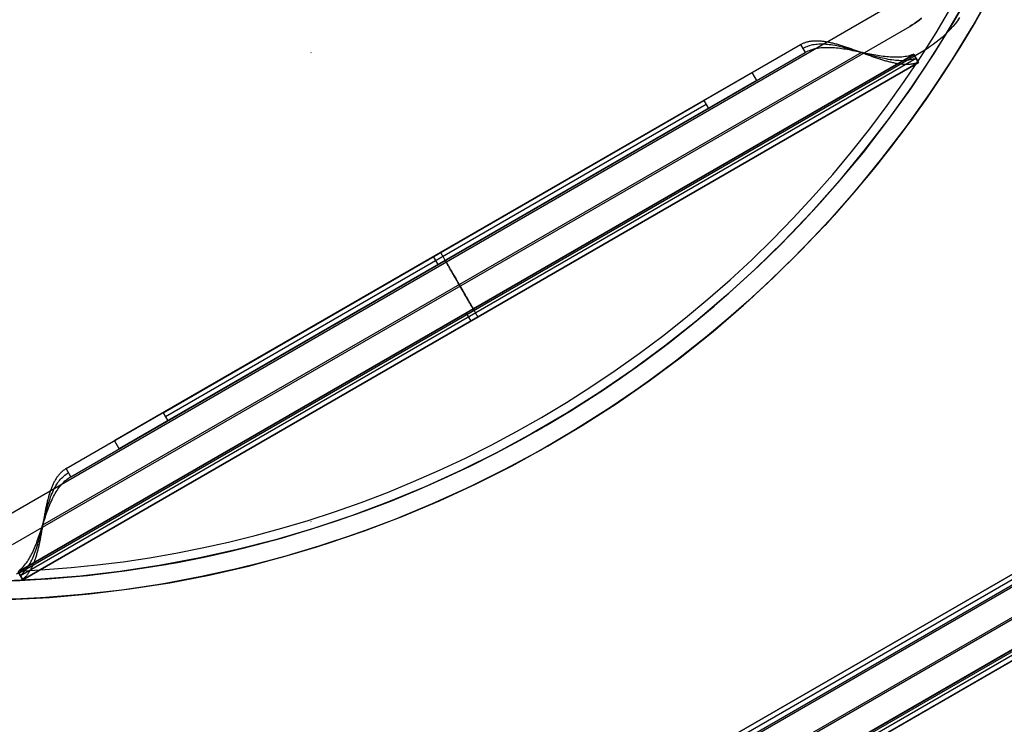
# Model space of a CAD drawing. Header units: millimetres. Extents: x -356 to 356, y -410 to 410.
# Tile 28 of 126: x 3 to 56, y -69 to -31. Entities that reach past the tile are written whole.
import ezdxf

# ---------------------------------------------------------------- set-up
doc = ezdxf.new("R2010")
doc.units = ezdxf.units.MM
doc.header["$MEASUREMENT"] = 0
doc.layers.add('1', color=7, linetype='Continuous')

msp = doc.modelspace()

# ---------------------------------------------------------------- linework, layer by layer
at = {"layer": '1', "color": 252, "extrusion": (0.117512, -0.066916, 0.990814)}
for points in [[(0.825, -455.332), (0.825, -73.757)], [(-0.175, -455.332), (-0.175, -73.757)], [(-0.175, -455.332), (-0.175, -73.757)], [(-1.175, -455.332), (-1.175, -73.757)]]:
    msp.add_lwpolyline(points, dxfattribs=at)
at = {"layer": '1', "color": 252, "extrusion": (0.313795, 0.91351, 0.258907)}
for points in [[(-59.01, -509.481), (-93.349, -483.598)], [(-58.408, -508.682), (-92.747, -482.799)], [(-59.612, -510.279), (-93.951, -484.397)], [(-59.01, -509.481), (-93.349, -483.598)]]:
    msp.add_lwpolyline(points, dxfattribs=at)
at = {"layer": '1', "color": 252}
for points in [[(2.123, -61.463), (4.243, -61.353), (6.358, -61.17), (8.466, -60.915), (10.563, -60.586), (12.648, -60.185), (14.718, -59.713), (16.77, -59.169), (18.803, -58.555), (20.812, -57.871), (22.797, -57.119), (24.755, -56.298), (26.684, -55.41), (28.58, -54.456), (30.443, -53.437), (32.269, -52.354), (34.057, -51.209), (35.804, -50.003), (37.509, -48.737), (39.169, -47.414), (40.782, -46.033), (42.347, -44.598), (43.861, -43.11), (45.323, -41.571), (46.73, -39.981), (48.083, -38.345), (49.377, -36.662), (50.614, -34.936), (51.789, -33.168), (52.903, -31.361), (53.954, -29.516)], [(54.773, -30.103), (53.99, -31.485), (53.17, -32.852), (52.312, -34.201), (51.418, -35.531), (50.488, -36.841), (49.522, -38.129), (48.522, -39.394), (47.488, -40.634), (46.422, -41.848), (45.323, -43.035), (44.194, -44.194), (43.035, -45.323), (41.848, -46.422), (40.634, -47.488), (39.394, -48.522), (38.129, -49.522), (36.841, -50.488), (35.531, -51.418), (34.201, -52.312), (32.852, -53.17), (31.485, -53.99), (30.103, -54.773), (28.706, -55.518), (27.296, -56.224), (25.875, -56.892), (24.445, -57.521), (23.006, -58.112), (21.56, -58.663), (20.109, -59.177), (18.655, -59.651), (17.197, -60.087), (15.739, -60.486), (14.282, -60.846), (12.826, -61.17), (11.373, -61.457), (9.924, -61.707), (8.481, -61.922), (7.045, -62.102), (5.616, -62.247), (4.196, -62.359), (2.786, -62.438), (1.387, -62.485)], [(53.893, -29.627), (52.834, -31.477), (51.712, -33.289), (50.527, -35.061), (49.281, -36.791), (47.977, -38.477), (46.614, -40.117), (45.196, -41.708), (43.723, -43.249), (42.198, -44.739), (40.622, -46.174), (38.998, -47.555), (37.326, -48.878), (35.61, -50.142), (33.851, -51.346), (32.051, -52.488), (30.212, -53.567), (28.338, -54.582), (26.429, -55.532), (24.488, -56.414), (22.519, -57.229), (20.522, -57.975), (18.5, -58.651), (16.456, -59.257), (14.393, -59.792), (12.312, -60.255), (10.216, -60.646), (8.108, -60.963), (5.99, -61.208), (3.866, -61.378), (1.736, -61.475)], [(2.165, -62.462), (4.328, -62.35), (6.485, -62.163), (8.635, -61.901), (10.774, -61.564), (12.9, -61.154), (15.011, -60.671), (17.104, -60.114), (19.176, -59.485), (21.225, -58.785), (23.249, -58.015), (25.245, -57.175), (27.211, -56.266), (29.143, -55.289), (31.041, -54.246), (32.902, -53.139), (34.723, -51.967), (36.503, -50.733), (38.238, -49.438), (39.928, -48.083), (41.57, -46.671), (43.162, -45.203), (44.702, -43.681), (46.188, -42.106), (47.619, -40.481), (48.993, -38.807), (50.308, -37.086), (51.562, -35.321), (52.755, -33.514), (53.884, -31.666), (54.949, -29.78)], [(1.588, -58.22), (49.738, -30.421)], [(54.765, -30.116), (53.688, -31.997), (52.547, -33.839), (51.342, -35.64), (50.076, -37.399), (48.749, -39.112), (47.364, -40.779), (45.922, -42.396), (44.424, -43.963), (42.874, -45.476), (41.271, -46.935), (39.619, -48.338), (37.92, -49.682), (36.174, -50.967), (34.386, -52.191), (32.556, -53.351), (30.687, -54.448), (28.781, -55.479), (26.84, -56.443), (24.867, -57.34), (22.864, -58.168), (20.834, -58.925), (18.779, -59.612), (16.701, -60.227), (14.603, -60.77), (12.487, -61.24), (10.357, -61.636), (8.214, -61.958), (6.061, -62.205), (3.901, -62.378), (1.736, -62.476)], [(1.365, -61.485), (2.742, -61.439), (4.129, -61.361), (5.526, -61.251), (6.932, -61.108), (8.345, -60.931), (9.765, -60.72), (11.191, -60.473), (12.62, -60.191), (14.053, -59.873), (15.487, -59.518), (16.922, -59.126), (18.356, -58.697), (19.788, -58.23), (21.215, -57.725), (22.638, -57.182), (24.054, -56.601), (25.461, -55.982), (26.86, -55.325), (28.247, -54.629), (29.621, -53.897), (30.981, -53.126), (32.326, -52.319), (33.653, -51.475), (34.962, -50.595), (36.251, -49.68), (37.519, -48.73), (38.763, -47.746), (39.984, -46.728), (41.179, -45.679), (42.347, -44.598), (43.487, -43.487), (44.598, -42.347), (45.679, -41.179), (46.728, -39.984), (47.746, -38.763), (48.73, -37.519), (49.68, -36.251), (50.595, -34.962), (51.475, -33.653), (52.319, -32.326), (53.126, -30.981)], [(2.719, -60.939), (4.095, -60.862), (5.481, -60.753), (6.875, -60.611), (8.277, -60.436), (9.686, -60.226), (11.1, -59.982), (12.518, -59.702), (13.939, -59.386), (15.362, -59.034), (16.785, -58.645), (18.207, -58.22), (19.627, -57.756), (21.043, -57.256), (22.454, -56.717), (23.858, -56.141), (25.254, -55.527), (26.641, -54.875), (28.017, -54.185), (29.38, -53.458), (30.729, -52.694), (32.063, -51.894), (33.38, -51.057), (34.678, -50.184), (35.957, -49.276), (37.214, -48.334), (38.448, -47.358), (39.659, -46.349), (40.844, -45.308), (42.003, -44.236), (43.134, -43.134), (44.236, -42.003), (45.308, -40.844), (46.349, -39.659), (47.358, -38.448), (48.334, -37.214), (49.276, -35.957), (50.184, -34.678), (51.057, -33.38), (51.894, -32.063), (52.694, -30.729)], [(2.719, -60.939), (4.095, -60.862), (5.481, -60.753), (6.875, -60.611), (8.277, -60.436), (9.686, -60.226), (11.1, -59.982), (12.518, -59.702), (13.939, -59.386), (15.362, -59.034), (16.785, -58.645), (18.207, -58.22), (19.627, -57.756), (21.043, -57.256), (22.454, -56.717), (23.858, -56.141), (25.254, -55.527), (26.641, -54.875), (28.017, -54.185), (29.38, -53.458), (30.729, -52.694), (32.063, -51.894), (33.38, -51.057), (34.678, -50.184), (35.957, -49.276), (37.214, -48.334), (38.448, -47.358), (39.659, -46.349), (40.844, -45.308), (42.003, -44.236), (43.134, -43.134), (44.236, -42.003), (45.308, -40.844), (46.349, -39.659), (47.358, -38.448), (48.334, -37.214), (49.276, -35.957), (50.184, -34.678), (51.057, -33.38), (51.894, -32.063), (52.694, -30.729)], [(51.111, -31.286), (50.992, -31.381), (50.87, -31.472), (50.746, -31.559), (50.618, -31.642), (50.488, -31.72)], [(51.111, -31.286), (50.992, -31.381), (50.87, -31.472), (50.746, -31.559), (50.618, -31.642), (50.488, -31.72)], [(53.162, -31.251), (53.044, -31.415), (52.92, -31.575), (52.79, -31.731), (52.656, -31.883), (52.516, -32.03), (52.371, -32.172), (52.222, -32.309), (52.068, -32.441), (51.91, -32.568), (51.748, -32.689), (51.582, -32.805), (51.411, -32.915), (51.238, -33.019)], [(2.338, -59.519), (50.488, -31.72)], [(2.338, -59.519), (50.488, -31.72)], [(5.223, -55.443), (44.627, -32.693)], [(44.627, -32.693), (44.877, -33.126)], [(50.707, -33.224), (2.643, -60.974)], [(50.707, -33.224), (2.643, -60.974)], [(2.643, -60.974), (50.707, -33.224)], [(3.088, -60.818), (51.238, -33.019)], [(47.892, -33.117), (3.958, -58.483)], [(47.892, -33.117), (3.958, -58.483)], [(5.473, -55.876), (44.877, -33.126)], [(50.957, -33.657), (50.707, -33.224)], [(50.707, -33.224), (50.957, -33.657)], [(50.832, -33.441), (2.768, -61.191)], [(2.893, -61.407), (50.957, -33.657)], [(50.957, -33.657), (2.893, -61.407)], [(2.893, -61.407), (50.957, -33.657)], [(42.029, -34.193), (7.821, -53.943)], [(42.279, -34.626), (42.029, -34.193)], [(42.279, -34.626), (8.071, -54.376)], [(10.419, -52.443), (39.431, -35.693)], [(39.556, -35.909), (10.544, -52.659)], [(39.431, -35.693), (39.681, -36.126)], [(39.681, -36.126), (10.669, -52.876)], [(25.175, -44.501), (24.925, -44.068)], [(26.675, -47.099), (26.925, -47.532)], [(80.038, -47.915), (1.588, -93.208)], [(1.92, -92.337), (78.13, -48.337)], [(78.13, -48.337), (1.92, -92.337)], [(78.13, -48.337), (1.92, -92.337)], [(78.13, -48.337), (1.92, -92.337)], [(78.255, -48.554), (2.045, -92.554)], [(78.38, -48.77), (2.17, -92.77)], [(78.38, -48.77), (2.17, -92.77)], [(78.38, -48.77), (2.17, -92.77)], [(78.38, -48.77), (2.17, -92.77)], [(80.788, -49.214), (2.338, -94.507)], [(80.788, -49.214), (2.338, -94.507)], [(79.13, -50.069), (2.92, -94.069)], [(79.13, -50.069), (2.92, -94.069)], [(81.179, -50.618), (2.371, -96.118)], [(2.371, -96.118), (81.179, -50.618)], [(81.538, -50.513), (3.088, -95.806)], [(81.304, -50.835), (2.496, -96.335)], [(2.621, -96.551), (81.429, -51.051)], [(2.621, -96.551), (81.429, -51.051)], [(79.88, -51.368), (3.67, -95.368)], [(80.13, -51.801), (3.92, -95.801)], [(10.419, -52.443), (10.669, -52.876)], [(8.071, -54.376), (7.821, -53.943)], [(5.473, -55.876), (5.223, -55.443)], [(2.547, -61.095), (2.73, -61.009), (2.91, -60.917), (3.088, -60.818)], [(2.893, -61.407), (2.643, -60.974)], [(2.643, -60.974), (2.893, -61.407)]]:
    msp.add_lwpolyline(points, dxfattribs=at)
at = {"layer": '1', "color": 252, "extrusion": (0.866025, 0.5, 0)}
for points in [[(-54.214, -530), (-54.213, -530.052), (-54.211, -530.103), (-54.206, -530.155), (-54.2, -530.206), (-54.192, -530.258), (-54.182, -530.308), (-54.171, -530.359), (-54.157, -530.409), (-54.142, -530.459), (-54.126, -530.508), (-54.107, -530.556), (-54.087, -530.604), (-54.066, -530.651), (-54.042, -530.697), (-54.017, -530.743), (-53.991, -530.787), (-53.963, -530.831), (-53.934, -530.873), (-53.903, -530.915), (-53.871, -530.955), (-53.837, -530.995), (-53.802, -531.033), (-53.766, -531.07), (-53.728, -531.105), (-53.689, -531.14), (-53.649, -531.173), (-53.608, -531.204), (-53.566, -531.234), (-53.523, -531.263), (-53.479, -531.29), (-53.434, -531.316), (-53.388, -531.34), (-53.342, -531.362), (-53.294, -531.383), (-53.246, -531.403), (-53.197, -531.42), (-53.148, -531.436), (-53.098, -531.45), (-53.048, -531.462), (-52.997, -531.473), (-52.946, -531.482), (-52.895, -531.489), (-52.843, -531.494), (-52.792, -531.498), (-52.74, -531.5), (-52.688, -531.5), (-52.637, -531.498), (-52.585, -531.494), (-52.533, -531.489), (-52.482, -531.482), (-52.431, -531.473), (-52.38, -531.462), (-52.33, -531.45), (-52.28, -531.436), (-52.231, -531.42), (-52.182, -531.403), (-52.134, -531.383), (-52.087, -531.362), (-52.04, -531.34), (-51.994, -531.316), (-51.949, -531.29), (-51.905, -531.263), (-51.862, -531.234), (-51.82, -531.204), (-51.779, -531.173), (-51.739, -531.14), (-51.7, -531.105), (-51.663, -531.07), (-51.626, -531.033), (-51.591, -530.995), (-51.558, -530.955), (-51.525, -530.915), (-51.495, -530.873), (-51.465, -530.831), (-51.437, -530.787), (-51.411, -530.743), (-51.386, -530.697), (-51.363, -530.651), (-51.341, -530.604), (-51.321, -530.556), (-51.303, -530.508), (-51.286, -530.459), (-51.271, -530.409), (-51.258, -530.359), (-51.246, -530.308), (-51.236, -530.258), (-51.228, -530.206), (-51.222, -530.155), (-51.218, -530.103), (-51.215, -530.052), (-51.214, -530)], [(-51.214, -530), (-51.215, -529.948), (-51.218, -529.897), (-51.222, -529.845), (-51.228, -529.794), (-51.236, -529.742), (-51.246, -529.692), (-51.258, -529.641), (-51.271, -529.591), (-51.286, -529.541), (-51.303, -529.492), (-51.321, -529.444), (-51.341, -529.396), (-51.363, -529.349), (-51.386, -529.303), (-51.411, -529.257), (-51.437, -529.213), (-51.465, -529.169), (-51.495, -529.127), (-51.525, -529.085), (-51.558, -529.045), (-51.591, -529.005), (-51.626, -528.967), (-51.663, -528.93), (-51.7, -528.895), (-51.739, -528.86), (-51.779, -528.827), (-51.82, -528.796), (-51.862, -528.766), (-51.905, -528.737), (-51.949, -528.71), (-51.994, -528.684), (-52.04, -528.66), (-52.087, -528.638), (-52.134, -528.617), (-52.182, -528.597), (-52.231, -528.58), (-52.28, -528.564), (-52.33, -528.55), (-52.38, -528.538), (-52.431, -528.527), (-52.482, -528.518), (-52.533, -528.511), (-52.585, -528.506), (-52.637, -528.502), (-52.688, -528.5), (-52.74, -528.5), (-52.792, -528.502), (-52.843, -528.506), (-52.895, -528.511), (-52.946, -528.518), (-52.997, -528.527), (-53.048, -528.538), (-53.098, -528.55), (-53.148, -528.564), (-53.197, -528.58), (-53.246, -528.597), (-53.294, -528.617), (-53.342, -528.638), (-53.388, -528.66), (-53.434, -528.684), (-53.479, -528.71), (-53.523, -528.737), (-53.566, -528.766), (-53.608, -528.796), (-53.649, -528.827), (-53.689, -528.86), (-53.728, -528.895), (-53.766, -528.93), (-53.802, -528.967), (-53.837, -529.005), (-53.871, -529.045), (-53.903, -529.085), (-53.934, -529.127), (-53.963, -529.169), (-53.991, -529.213), (-54.017, -529.257), (-54.042, -529.303), (-54.066, -529.349), (-54.087, -529.396), (-54.107, -529.444), (-54.126, -529.492), (-54.142, -529.541), (-54.157, -529.591), (-54.171, -529.641), (-54.182, -529.692), (-54.192, -529.742), (-54.2, -529.794), (-54.206, -529.845), (-54.211, -529.897), (-54.213, -529.948), (-54.214, -530)], [(-54.127, -529.777), (-54.126, -529.725), (-54.123, -529.673), (-54.118, -529.621), (-54.112, -529.569)], [(-54.607, -529.5), (-54.616, -529.569), (-54.622, -529.638), (-54.625, -529.707), (-54.627, -529.777)], [(-54.627, -529.777), (-54.625, -529.708), (-54.622, -529.639), (-54.616, -529.57), (-54.607, -529.501), (-54.597, -529.433), (-54.584, -529.365), (-54.568, -529.298), (-54.551, -529.231), (-54.531, -529.165), (-54.509, -529.1), (-54.484, -529.035), (-54.457, -528.972), (-54.428, -528.909), (-54.397, -528.847), (-54.364, -528.787), (-54.329, -528.727), (-54.292, -528.669), (-54.253, -528.612), (-54.211, -528.557), (-54.168, -528.503), (-54.124, -528.45), (-54.077, -528.4), (-54.028, -528.35), (-53.978, -528.303), (-53.927, -528.257), (-53.874, -528.213), (-53.819, -528.171), (-53.763, -528.131), (-53.705, -528.092), (-53.646, -528.056), (-53.586, -528.022), (-53.525, -527.99), (-53.463, -527.96), (-53.4, -527.932), (-53.336, -527.907), (-53.271, -527.883), (-53.205, -527.862), (-53.139, -527.843), (-53.072, -527.827), (-53.004, -527.813), (-52.936, -527.801), (-52.868, -527.791), (-52.799, -527.784), (-52.73, -527.779), (-52.661, -527.777), (-52.592, -527.777), (-52.523, -527.779), (-52.454, -527.784), (-52.385, -527.791), (-52.317, -527.801), (-52.249, -527.813), (-52.181, -527.827), (-52.114, -527.843), (-52.048, -527.862), (-51.982, -527.883), (-51.917, -527.907), (-51.853, -527.932), (-51.79, -527.96), (-51.728, -527.99), (-51.667, -528.022), (-51.607, -528.056), (-51.548, -528.092), (-51.49, -528.131), (-51.434, -528.171), (-51.38, -528.213), (-51.326, -528.257), (-51.275, -528.303), (-51.225, -528.35), (-51.176, -528.4), (-51.129, -528.45), (-51.085, -528.503), (-51.042, -528.557), (-51, -528.612), (-50.961, -528.669), (-50.924, -528.727), (-50.889, -528.787), (-50.856, -528.847), (-50.825, -528.909), (-50.796, -528.972), (-50.769, -529.035), (-50.745, -529.1), (-50.722, -529.165), (-50.702, -529.231), (-50.685, -529.298), (-50.669, -529.365), (-50.656, -529.433), (-50.646, -529.501), (-50.637, -529.57), (-50.631, -529.639), (-50.628, -529.708), (-50.627, -529.777)], [(-51.214, -530), (-51.215, -529.948), (-51.218, -529.896), (-51.222, -529.844), (-51.229, -529.792), (-51.237, -529.741), (-51.247, -529.69), (-51.258, -529.639), (-51.272, -529.589), (-51.287, -529.539), (-51.304, -529.49), (-51.322, -529.441), (-51.342, -529.393), (-51.364, -529.346), (-51.388, -529.299), (-51.413, -529.254), (-51.44, -529.209), (-51.468, -529.165), (-51.498, -529.123), (-51.529, -529.081), (-51.561, -529.04), (-51.595, -529.001), (-51.631, -528.963), (-51.667, -528.926), (-51.705, -528.89), (-51.744, -528.856), (-51.785, -528.823), (-51.826, -528.791), (-51.869, -528.761), (-51.912, -528.732), (-51.957, -528.705), (-52.002, -528.68), (-52.048, -528.656), (-52.095, -528.634), (-52.143, -528.613), (-52.192, -528.594), (-52.241, -528.577), (-52.29, -528.561), (-52.341, -528.547), (-52.391, -528.535), (-52.442, -528.525), (-52.494, -528.516), (-52.545, -528.51), (-52.597, -528.505), (-52.649, -528.501), (-52.701, -528.5), (-52.753, -528.501), (-52.805, -528.503), (-52.857, -528.507), (-52.909, -528.513), (-52.96, -528.52), (-53.012, -528.53), (-53.062, -528.541), (-53.113, -528.554), (-53.163, -528.569), (-53.212, -528.585), (-53.261, -528.603), (-53.309, -528.623), (-53.357, -528.645), (-53.403, -528.668), (-53.449, -528.692), (-53.494, -528.719), (-53.538, -528.747), (-53.581, -528.776), (-53.623, -528.807), (-53.664, -528.839), (-53.704, -528.873), (-53.742, -528.908), (-53.779, -528.944), (-53.815, -528.982), (-53.85, -529.02), (-53.883, -529.06), (-53.915, -529.102), (-53.946, -529.144), (-53.975, -529.187), (-54.002, -529.231), (-54.028, -529.276), (-54.052, -529.322), (-54.075, -529.369), (-54.096, -529.417), (-54.116, -529.465), (-54.133, -529.514), (-54.149, -529.564), (-54.164, -529.614), (-54.176, -529.664), (-54.187, -529.715), (-54.196, -529.767), (-54.203, -529.818), (-54.209, -529.87), (-54.212, -529.922), (-54.214, -529.974), (-54.214, -530.026), (-54.212, -530.078), (-54.209, -530.13), (-54.203, -530.182), (-54.196, -530.233), (-54.187, -530.285), (-54.176, -530.336), (-54.164, -530.386), (-54.149, -530.436), (-54.133, -530.486), (-54.116, -530.535), (-54.096, -530.583), (-54.075, -530.631), (-54.052, -530.678), (-54.028, -530.724), (-54.002, -530.769), (-53.975, -530.813), (-53.946, -530.856), (-53.915, -530.898), (-53.883, -530.94), (-53.85, -530.98), (-53.815, -531.018), (-53.779, -531.056), (-53.742, -531.092), (-53.704, -531.127), (-53.664, -531.161), (-53.623, -531.193), (-53.581, -531.224), (-53.538, -531.253), (-53.494, -531.281), (-53.449, -531.308), (-53.403, -531.332), (-53.357, -531.355), (-53.309, -531.377), (-53.261, -531.397), (-53.212, -531.415), (-53.163, -531.431), (-53.113, -531.446), (-53.062, -531.459), (-53.012, -531.47), (-52.96, -531.48), (-52.909, -531.487), (-52.857, -531.493), (-52.805, -531.497), (-52.753, -531.499), (-52.701, -531.5), (-52.649, -531.499), (-52.597, -531.495), (-52.545, -531.49), (-52.494, -531.484), (-52.442, -531.475), (-52.391, -531.465), (-52.341, -531.453), (-52.29, -531.439), (-52.241, -531.423), (-52.192, -531.406), (-52.143, -531.387), (-52.095, -531.366), (-52.048, -531.344), (-52.002, -531.32), (-51.957, -531.295), (-51.912, -531.268), (-51.869, -531.239), (-51.826, -531.209), (-51.785, -531.177), (-51.744, -531.144), (-51.705, -531.11), (-51.667, -531.074), (-51.631, -531.037), (-51.595, -530.999), (-51.561, -530.96), (-51.529, -530.919), (-51.498, -530.877), (-51.468, -530.835), (-51.44, -530.791), (-51.413, -530.746), (-51.388, -530.701), (-51.364, -530.654), (-51.342, -530.607), (-51.322, -530.559), (-51.304, -530.51), (-51.287, -530.461), (-51.272, -530.411), (-51.258, -530.361), (-51.247, -530.31), (-51.237, -530.259), (-51.229, -530.208), (-51.222, -530.156), (-51.218, -530.104), (-51.215, -530.052), (-51.214, -530)], [(-54.127, -529.777), (-54.126, -529.725), (-54.123, -529.673), (-54.118, -529.622), (-54.112, -529.57), (-54.104, -529.519), (-54.094, -529.468), (-54.083, -529.418), (-54.07, -529.368), (-54.055, -529.318), (-54.038, -529.269), (-54.02, -529.221), (-54, -529.173), (-53.978, -529.126), (-53.955, -529.08), (-53.93, -529.034), (-53.903, -528.99), (-53.876, -528.946), (-53.846, -528.903), (-53.815, -528.862), (-53.783, -528.821), (-53.749, -528.782), (-53.714, -528.744), (-53.678, -528.707), (-53.64, -528.671), (-53.602, -528.637), (-53.562, -528.604), (-53.521, -528.572), (-53.479, -528.542), (-53.436, -528.513), (-53.391, -528.486), (-53.346, -528.461), (-53.301, -528.437), (-53.254, -528.414), (-53.207, -528.393), (-53.158, -528.374), (-53.11, -528.357), (-53.06, -528.341), (-53.011, -528.327), (-52.96, -528.314), (-52.91, -528.304), (-52.859, -528.295), (-52.807, -528.288), (-52.756, -528.282), (-52.704, -528.279), (-52.652, -528.277), (-52.601, -528.277), (-52.549, -528.279), (-52.497, -528.282), (-52.446, -528.288), (-52.394, -528.295), (-52.343, -528.304), (-52.293, -528.314), (-52.242, -528.327), (-52.193, -528.341), (-52.143, -528.357), (-52.095, -528.374), (-52.047, -528.393), (-51.999, -528.414), (-51.952, -528.437), (-51.907, -528.461), (-51.862, -528.486), (-51.818, -528.513), (-51.774, -528.542), (-51.732, -528.572), (-51.691, -528.604), (-51.651, -528.637), (-51.613, -528.671), (-51.575, -528.707), (-51.539, -528.744), (-51.504, -528.782), (-51.47, -528.821), (-51.438, -528.862), (-51.407, -528.903), (-51.378, -528.946), (-51.35, -528.99), (-51.323, -529.034), (-51.298, -529.08), (-51.275, -529.126), (-51.253, -529.173), (-51.233, -529.221), (-51.215, -529.269), (-51.198, -529.318), (-51.183, -529.368), (-51.17, -529.418), (-51.159, -529.468), (-51.149, -529.519), (-51.141, -529.57), (-51.135, -529.622), (-51.13, -529.673), (-51.127, -529.725), (-51.127, -529.777)], [(-54.214, -530), (-54.213, -529.948), (-54.211, -529.897), (-54.206, -529.845), (-54.2, -529.794), (-54.192, -529.742), (-54.182, -529.692), (-54.171, -529.641), (-54.157, -529.591), (-54.142, -529.541), (-54.126, -529.492), (-54.107, -529.444), (-54.087, -529.396), (-54.066, -529.349), (-54.042, -529.303), (-54.017, -529.257), (-53.991, -529.213), (-53.963, -529.169), (-53.934, -529.127), (-53.903, -529.085), (-53.871, -529.045), (-53.837, -529.005), (-53.802, -528.967), (-53.766, -528.93), (-53.728, -528.895), (-53.689, -528.86), (-53.649, -528.827), (-53.608, -528.796), (-53.566, -528.766), (-53.523, -528.737), (-53.479, -528.71), (-53.434, -528.684), (-53.388, -528.66), (-53.342, -528.638), (-53.294, -528.617), (-53.246, -528.597), (-53.197, -528.58), (-53.148, -528.564), (-53.098, -528.55), (-53.048, -528.538), (-52.997, -528.527), (-52.946, -528.518), (-52.895, -528.511), (-52.843, -528.506), (-52.792, -528.502), (-52.74, -528.5), (-52.688, -528.5), (-52.637, -528.502), (-52.585, -528.506), (-52.533, -528.511), (-52.482, -528.518), (-52.431, -528.527), (-52.38, -528.538), (-52.33, -528.55), (-52.28, -528.564), (-52.231, -528.58), (-52.182, -528.597), (-52.134, -528.617), (-52.087, -528.638), (-52.04, -528.66), (-51.994, -528.684), (-51.949, -528.71), (-51.905, -528.737), (-51.862, -528.766), (-51.82, -528.796), (-51.779, -528.827), (-51.739, -528.86), (-51.7, -528.895), (-51.663, -528.93), (-51.626, -528.967), (-51.591, -529.005), (-51.558, -529.045), (-51.525, -529.085), (-51.495, -529.127), (-51.465, -529.169), (-51.437, -529.213), (-51.411, -529.257), (-51.386, -529.303), (-51.363, -529.349), (-51.341, -529.396), (-51.321, -529.444), (-51.303, -529.492), (-51.286, -529.541), (-51.271, -529.591), (-51.258, -529.641), (-51.246, -529.692), (-51.236, -529.742), (-51.228, -529.794), (-51.222, -529.845), (-51.218, -529.897), (-51.215, -529.948), (-51.214, -530)], [(-51.214, -530), (-51.215, -530.052), (-51.218, -530.103), (-51.222, -530.155), (-51.228, -530.206), (-51.236, -530.258), (-51.246, -530.308), (-51.258, -530.359), (-51.271, -530.409), (-51.286, -530.459), (-51.303, -530.508), (-51.321, -530.556), (-51.341, -530.604), (-51.363, -530.651), (-51.386, -530.697), (-51.411, -530.743), (-51.437, -530.787), (-51.465, -530.831), (-51.495, -530.873), (-51.525, -530.915), (-51.558, -530.955), (-51.591, -530.995), (-51.626, -531.033), (-51.663, -531.07), (-51.7, -531.105), (-51.739, -531.14), (-51.779, -531.173), (-51.82, -531.204), (-51.862, -531.234), (-51.905, -531.263), (-51.949, -531.29), (-51.994, -531.316), (-52.04, -531.34), (-52.087, -531.362), (-52.134, -531.383), (-52.182, -531.403), (-52.231, -531.42), (-52.28, -531.436), (-52.33, -531.45), (-52.38, -531.462), (-52.431, -531.473), (-52.482, -531.482), (-52.533, -531.489), (-52.585, -531.494), (-52.637, -531.498), (-52.688, -531.5), (-52.74, -531.5), (-52.792, -531.498), (-52.843, -531.494), (-52.895, -531.489), (-52.946, -531.482), (-52.997, -531.473), (-53.048, -531.462), (-53.098, -531.45), (-53.148, -531.436), (-53.197, -531.42), (-53.246, -531.403), (-53.294, -531.383), (-53.342, -531.362), (-53.388, -531.34), (-53.434, -531.316), (-53.479, -531.29), (-53.523, -531.263), (-53.566, -531.234), (-53.608, -531.204), (-53.649, -531.173), (-53.689, -531.14), (-53.728, -531.105), (-53.766, -531.07), (-53.802, -531.033), (-53.837, -530.995), (-53.871, -530.955), (-53.903, -530.915), (-53.934, -530.873), (-53.963, -530.831), (-53.991, -530.787), (-54.017, -530.743), (-54.042, -530.697), (-54.066, -530.651), (-54.087, -530.604), (-54.107, -530.556), (-54.126, -530.508), (-54.142, -530.459), (-54.157, -530.409), (-54.171, -530.359), (-54.182, -530.308), (-54.192, -530.258), (-54.2, -530.206), (-54.206, -530.155), (-54.211, -530.103), (-54.213, -530.052), (-54.214, -530)], [(-54.607, -529.5), (-54.616, -529.569), (-54.622, -529.638), (-54.625, -529.707), (-54.627, -529.777)]]:
    msp.add_lwpolyline(points, dxfattribs=at)
at = {"layer": '1', "color": 80}
msp.add_lwpolyline([(50.488, -31.72), (50.618, -31.642), (50.746, -31.559), (50.87, -31.472), (50.992, -31.381), (51.111, -31.286)], dxfattribs=at)
at = {"layer": '1', "color": 252, "extrusion": (-0.231455, 0.935414, -0.267261)}
for points in [[(-35.468, -521.852), (-29.704, -528.079)], [(-35.537, -521.916), (-29.773, -528.143)], [(-35.607, -521.981), (-29.842, -528.207)]]:
    msp.add_lwpolyline(points, dxfattribs=at)
at = {"layer": '1', "color": 252, "extrusion": (0.183311, -0.317504, 0.93037)}
for points in [[(22.927, -241.19), (22.927, -241.69)], [(-23.823, -241.19), (-23.823, -241.69)]]:
    msp.add_lwpolyline(points, dxfattribs=at)
at = {"layer": '1', "color": 252, "extrusion": (0.930777, 0.248714, 0.267948)}
for points in [[(-43.3, -518.742), (-43.653, -519.096)], [(-55.756, -506.321), (-56.109, -506.675)]]:
    msp.add_lwpolyline(points, dxfattribs=at)
at = {"layer": '1', "color": 252, "extrusion": (0.976596, 0.082044, 0.198817)}
for points in [[(-36.547, -526.162), (-36.742, -526.623)], [(-57.515, -517.302), (-57.71, -517.763)]]:
    msp.add_lwpolyline(points, dxfattribs=at)
at = {"layer": '1', "color": 252, "extrusion": (0.999401, 0.002077, 0.034557)}
for points in [[(-33.154, -529.113), (-33.184, -529.612)], [(-58.313, -527.6), (-58.343, -528.099)]]:
    msp.add_lwpolyline(points, dxfattribs=at)
at = {"layer": '1', "color": 252, "extrusion": (0.988585, 0.03977, -0.145318)}
for points in [[(-35.312, -515.399), (-35.179, -515.881)], [(-59.365, -522.058), (-59.232, -522.54)]]:
    msp.add_lwpolyline(points, dxfattribs=at)
at = {"layer": '1', "color": 252, "extrusion": (-0.069073, 0.119638, 0.990412)}
for points in [[(-27.302, -19.565), (-27.302, -19.065)], [(28.198, -19.065), (28.198, -19.565)]]:
    msp.add_lwpolyline(points, dxfattribs=at)
at = {"layer": '1', "color": 252, "extrusion": (1, 0, 0)}
for points in [[(-33.224, -603.277), (-33.224, -529.777)], [(-33.434, -603.277), (-33.434, -529.534)], [(-33.657, -529.777), (-33.657, -603.277)], [(-44.068, -535.777), (-44.068, -529.777)], [(-44.501, -535.777), (-44.501, -529.777)], [(-47.099, -603.277), (-47.099, -529.777)], [(-47.532, -603.277), (-47.532, -529.777)], [(-61.184, -603.277), (-61.184, -529.534)], [(-61.407, -529.777), (-61.407, -603.277)]]:
    msp.add_lwpolyline(points, dxfattribs=at)
at = {"layer": '1', "color": 252, "extrusion": (0.949104, 0.181035, -0.257735)}
for points in [[(-42.321, -499.469), (-42.023, -499.871)], [(-59.752, -512.369), (-59.454, -512.771)]]:
    msp.add_lwpolyline(points, dxfattribs=at)
at = {"layer": '1', "color": 252, "extrusion": (0.900237, 0.36474, -0.23778)}
for points in [[(-50.159, -505.558), (-49.728, -505.811)], [(-57.657, -518.334), (-57.226, -518.587)]]:
    msp.add_lwpolyline(points, dxfattribs=at)
at = {"layer": '1', "color": 252, "extrusion": (-0.231455, 0.935414, 0.267261)}
for points in [[(8.247, -495.786), (2.482, -502.013)], [(2.413, -501.949), (8.178, -495.722)], [(2.344, -501.884), (8.108, -495.658)]]:
    msp.add_lwpolyline(points, dxfattribs=at)
at = {"layer": '1', "color": 252}
for points in [[(44.627, -32.693, -529.777), (44.661, -32.674, -529.73), (44.696, -32.656, -529.683), (44.731, -32.639, -529.636), (44.767, -32.622, -529.589), (44.803, -32.607, -529.543), (44.84, -32.593, -529.496), (44.877, -32.58, -529.45), (44.915, -32.567, -529.403), (44.954, -32.556, -529.357), (44.993, -32.545, -529.312), (45.032, -32.536, -529.266), (45.073, -32.527, -529.221), (45.113, -32.519, -529.176), (45.154, -32.512, -529.131), (45.196, -32.506, -529.087), (45.238, -32.501, -529.043), (45.281, -32.497, -529), (45.324, -32.494, -528.957), (45.368, -32.491, -528.914), (45.412, -32.49, -528.872), (45.457, -32.489, -528.831), (45.502, -32.489, -528.79), (45.547, -32.49, -528.749), (45.594, -32.492, -528.709), (45.64, -32.494, -528.67), (45.687, -32.498, -528.631), (45.735, -32.502, -528.593), (45.783, -32.507, -528.555), (45.831, -32.512, -528.519), (45.88, -32.519, -528.482), (45.929, -32.526, -528.447), (45.979, -32.534, -528.412), (46.029, -32.542, -528.378), (46.079, -32.551, -528.345), (46.13, -32.561, -528.313), (46.181, -32.572, -528.281), (46.233, -32.583, -528.251), (46.284, -32.595, -528.221), (46.337, -32.607, -528.192), (46.389, -32.62, -528.163), (46.442, -32.634, -528.136), (46.495, -32.648, -528.11), (46.549, -32.662, -528.084), (46.603, -32.677, -528.06), (46.657, -32.693, -528.036), (46.711, -32.709, -528.013), (46.766, -32.726, -527.992), (46.821, -32.742, -527.971), (46.876, -32.76, -527.951), (46.931, -32.778, -527.933), (46.987, -32.796, -527.915), (47.043, -32.814, -527.899), (47.099, -32.833, -527.883), (47.155, -32.852, -527.868), (47.211, -32.871, -527.855), (47.267, -32.891, -527.842), (47.324, -32.911, -527.831), (47.381, -32.931, -527.821), (47.438, -32.951, -527.811), (47.495, -32.972, -527.803), (47.552, -32.992, -527.796), (47.609, -33.013, -527.79), (47.666, -33.034, -527.785), (47.723, -33.055, -527.781), (47.78, -33.076, -527.779), (47.838, -33.097, -527.777), (47.895, -33.118, -527.777), (47.952, -33.139, -527.777), (48.009, -33.16, -527.779), (48.067, -33.181, -527.782), (48.124, -33.202, -527.786), (48.181, -33.223, -527.791), (48.238, -33.244, -527.797), (48.295, -33.265, -527.804), (48.352, -33.285, -527.812), (48.409, -33.305, -527.822), (48.466, -33.326, -527.832), (48.522, -33.345, -527.843), (48.579, -33.365, -527.856), (48.635, -33.384, -527.87), (48.691, -33.403, -527.884), (48.747, -33.422, -527.9), (48.803, -33.441, -527.917), (48.858, -33.459, -527.935), (48.913, -33.476, -527.953), (48.969, -33.494, -527.973), (49.023, -33.511, -527.994), (49.078, -33.527, -528.016), (49.132, -33.543, -528.038), (49.187, -33.559, -528.062), (49.24, -33.574, -528.087), (49.294, -33.588, -528.112), (49.347, -33.602, -528.139), (49.4, -33.616, -528.166), (49.452, -33.629, -528.194), (49.505, -33.641, -528.223), (49.557, -33.653, -528.253), (49.608, -33.664, -528.284), (49.659, -33.674, -528.316), (49.71, -33.684, -528.348), (49.76, -33.693, -528.382), (49.81, -33.702, -528.416), (49.86, -33.71, -528.45), (49.909, -33.717, -528.486), (49.958, -33.723, -528.522), (50.006, -33.729, -528.559), (50.054, -33.733, -528.596), (50.102, -33.737, -528.635), (50.149, -33.741, -528.673), (50.195, -33.743, -528.713), (50.241, -33.745, -528.753), (50.287, -33.746, -528.793), (50.332, -33.746, -528.835), (50.377, -33.745, -528.876), (50.421, -33.743, -528.918), (50.464, -33.741, -528.961), (50.508, -33.737, -529.004), (50.55, -33.733, -529.047), (50.592, -33.728, -529.091), (50.634, -33.722, -529.136), (50.675, -33.715, -529.18), (50.716, -33.707, -529.225), (50.756, -33.698, -529.27), (50.795, -33.689, -529.316), (50.834, -33.678, -529.362), (50.872, -33.666, -529.408), (50.91, -33.654, -529.454), (50.948, -33.64, -529.5)], [(50.824, -33.426, -529.535), (50.75, -33.454, -529.454), (50.673, -33.478, -529.374), (50.595, -33.499, -529.294), (50.515, -33.517, -529.216), (50.434, -33.531, -529.139), (50.35, -33.543, -529.063), (50.265, -33.552, -528.989), (50.178, -33.557, -528.916), (50.089, -33.56, -528.846), (49.999, -33.56, -528.777), (49.907, -33.557, -528.711), (49.814, -33.551, -528.647), (49.719, -33.543, -528.586), (49.623, -33.533, -528.527), (49.525, -33.52, -528.471), (49.426, -33.505, -528.417), (49.326, -33.487, -528.367), (49.225, -33.468, -528.32), (49.122, -33.447, -528.276), (49.019, -33.425, -528.236), (48.915, -33.4, -528.199), (48.809, -33.374, -528.165), (48.704, -33.347, -528.135), (48.597, -33.319, -528.108), (48.49, -33.29, -528.085), (48.383, -33.26, -528.066), (48.275, -33.229, -528.051), (48.166, -33.198, -528.039), (48.058, -33.166, -528.031), (47.949, -33.134, -528.027), (47.84, -33.102, -528.027), (47.732, -33.07, -528.031), (47.623, -33.038, -528.038), (47.515, -33.007, -528.05), (47.407, -32.976, -528.065), (47.299, -32.946, -528.084), (47.192, -32.917, -528.107), (47.086, -32.889, -528.133), (46.98, -32.861, -528.163), (46.875, -32.836, -528.197), (46.77, -32.811, -528.234), (46.667, -32.788, -528.274), (46.565, -32.767, -528.318), (46.463, -32.748, -528.365), (46.363, -32.731, -528.415), (46.264, -32.716, -528.468), (46.166, -32.703, -528.524), (46.07, -32.692, -528.583), (45.975, -32.684, -528.644), (45.882, -32.678, -528.708), (45.79, -32.675, -528.774), (45.699, -32.675, -528.843), (45.61, -32.677, -528.913), (45.523, -32.683, -528.985), (45.438, -32.691, -529.059), (45.354, -32.702, -529.135), (45.273, -32.717, -529.212), (45.193, -32.735, -529.29), (45.114, -32.756, -529.37), (45.038, -32.78, -529.45), (44.964, -32.807, -529.531), (44.891, -32.838, -529.613), (44.821, -32.872, -529.695), (44.752, -32.909, -529.777)], [(50.7, -33.212, -529.569), (50.664, -33.227, -529.535), (50.627, -33.241, -529.5), (50.589, -33.254, -529.466), (50.551, -33.267, -529.432), (50.474, -33.29, -529.365), (50.396, -33.31, -529.298), (50.315, -33.327, -529.233), (50.234, -33.341, -529.17), (50.15, -33.353, -529.108), (50.065, -33.362, -529.047), (49.979, -33.369, -528.988), (49.892, -33.374, -528.93), (49.803, -33.376, -528.875), (49.713, -33.376, -528.821), (49.621, -33.375, -528.769), (49.529, -33.371, -528.719), (49.435, -33.365, -528.672), (49.341, -33.358, -528.626), (49.246, -33.349, -528.583), (49.149, -33.338, -528.543), (49.052, -33.326, -528.505), (48.954, -33.313, -528.469), (48.856, -33.299, -528.436), (48.756, -33.283, -528.406), (48.657, -33.266, -528.379), (48.556, -33.249, -528.355), (48.455, -33.23, -528.334), (48.354, -33.211, -528.316), (48.252, -33.191, -528.301), (48.15, -33.17, -528.29), (48.048, -33.149, -528.282), (47.945, -33.128, -528.278), (47.894, -33.117, -528.277), (47.843, -33.107, -528.277), (47.791, -33.096, -528.278), (47.74, -33.085, -528.28), (47.688, -33.074, -528.283), (47.637, -33.063, -528.287), (47.586, -33.053, -528.292), (47.535, -33.043, -528.297), (47.433, -33.022, -528.311), (47.332, -33.003, -528.329), (47.231, -32.985, -528.349), (47.13, -32.967, -528.373), (47.031, -32.95, -528.4), (46.932, -32.935, -528.431), (46.833, -32.921, -528.463), (46.736, -32.908, -528.499), (46.639, -32.896, -528.538), (46.543, -32.886, -528.579), (46.448, -32.878, -528.622), (46.353, -32.871, -528.668), (46.26, -32.866, -528.716), (46.168, -32.862, -528.767), (46.077, -32.861, -528.819), (45.987, -32.861, -528.873), (45.898, -32.864, -528.929), (45.811, -32.869, -528.987), (45.725, -32.876, -529.047), (45.64, -32.885, -529.107), (45.557, -32.897, -529.17), (45.475, -32.911, -529.233), (45.394, -32.928, -529.298), (45.315, -32.948, -529.364), (45.238, -32.97, -529.431), (45.162, -32.995, -529.499), (45.088, -33.023, -529.568), (45.016, -33.054, -529.637), (44.981, -33.071, -529.672), (44.946, -33.089, -529.706), (44.911, -33.107, -529.741), (44.877, -33.126, -529.777)], [(5.223, -55.443, -529.777), (5.189, -55.463, -529.73), (5.156, -55.484, -529.683), (5.124, -55.506, -529.636), (5.092, -55.529, -529.589), (5.061, -55.553, -529.543), (5.03, -55.577, -529.496), (5, -55.603, -529.45), (4.97, -55.63, -529.403), (4.941, -55.657, -529.357), (4.912, -55.686, -529.312), (4.884, -55.715, -529.266), (4.856, -55.746, -529.221), (4.829, -55.777, -529.176), (4.803, -55.809, -529.131), (4.777, -55.842, -529.087), (4.751, -55.876, -529.043), (4.726, -55.911, -529), (4.702, -55.947, -528.957), (4.678, -55.983, -528.914), (4.655, -56.021, -528.872), (4.632, -56.059, -528.831), (4.609, -56.098, -528.79), (4.587, -56.138, -528.749), (4.566, -56.179, -528.709), (4.544, -56.221, -528.67), (4.524, -56.263, -528.631), (4.504, -56.306, -528.593), (4.484, -56.35, -528.555), (4.465, -56.395, -528.519), (4.446, -56.44, -528.482), (4.427, -56.487, -528.447), (4.409, -56.534, -528.412), (4.392, -56.581, -528.378), (4.374, -56.629, -528.345), (4.358, -56.678, -528.313), (4.341, -56.728, -528.281), (4.325, -56.778, -528.251), (4.309, -56.829, -528.221), (4.294, -56.881, -528.192), (4.279, -56.933, -528.163), (4.264, -56.985, -528.136), (4.25, -57.038, -528.11), (4.236, -57.092, -528.084), (4.222, -57.146, -528.06), (4.208, -57.201, -528.036), (4.195, -57.256, -528.013), (4.182, -57.311, -527.992), (4.169, -57.367, -527.971), (4.157, -57.424, -527.951), (4.144, -57.481, -527.933), (4.132, -57.538, -527.915), (4.12, -57.595, -527.899), (4.109, -57.653, -527.883), (4.097, -57.711, -527.868), (4.086, -57.77, -527.855), (4.074, -57.829, -527.842), (4.063, -57.888, -527.831), (4.052, -57.947, -527.821), (4.042, -58.006, -527.811), (4.031, -58.066, -527.803), (4.02, -58.125, -527.796), (4.01, -58.185, -527.79), (3.999, -58.245, -527.785), (3.989, -58.305, -527.781), (3.978, -58.365, -527.779), (3.968, -58.425, -527.777), (3.958, -58.485, -527.777), (3.947, -58.546, -527.777), (3.937, -58.606, -527.779), (3.926, -58.666, -527.782), (3.916, -58.726, -527.786), (3.905, -58.786, -527.791), (3.895, -58.846, -527.797), (3.884, -58.905, -527.804), (3.873, -58.965, -527.812), (3.863, -59.024, -527.822), (3.852, -59.083, -527.832), (3.841, -59.142, -527.843), (3.829, -59.201, -527.856), (3.818, -59.259, -527.87), (3.806, -59.318, -527.884), (3.795, -59.375, -527.9), (3.783, -59.433, -527.917), (3.771, -59.49, -527.935), (3.758, -59.547, -527.953), (3.746, -59.603, -527.973), (3.733, -59.659, -527.994), (3.72, -59.715, -528.016), (3.707, -59.77, -528.038), (3.693, -59.824, -528.062), (3.679, -59.878, -528.087), (3.665, -59.932, -528.112), (3.651, -59.985, -528.139), (3.636, -60.038, -528.166), (3.621, -60.09, -528.194), (3.605, -60.141, -528.223), (3.59, -60.192, -528.253), (3.573, -60.242, -528.284), (3.557, -60.292, -528.316), (3.54, -60.34, -528.348), (3.523, -60.389, -528.382), (3.505, -60.436, -528.416), (3.487, -60.483, -528.45), (3.469, -60.529, -528.486), (3.45, -60.574, -528.522), (3.43, -60.619, -528.559), (3.411, -60.663, -528.596), (3.39, -60.706, -528.635), (3.37, -60.749, -528.673), (3.349, -60.79, -528.713), (3.327, -60.831, -528.753), (3.305, -60.871, -528.793), (3.282, -60.91, -528.835), (3.259, -60.948, -528.876), (3.236, -60.985, -528.918), (3.212, -61.022, -528.961), (3.187, -61.058, -529.004), (3.162, -61.092, -529.047), (3.137, -61.126, -529.091), (3.111, -61.159, -529.136), (3.084, -61.191, -529.18), (3.057, -61.223, -529.225), (3.029, -61.253, -529.27), (3.001, -61.282, -529.316), (2.973, -61.311, -529.362), (2.943, -61.338, -529.408), (2.914, -61.365, -529.454), (2.883, -61.39, -529.5)], [(2.698, -60.913, -529.5), (2.758, -60.861, -529.431), (2.817, -60.806, -529.363), (2.874, -60.749, -529.296), (2.93, -60.689, -529.23), (2.984, -60.627, -529.165), (3.036, -60.561, -529.101), (3.087, -60.494, -529.039), (3.137, -60.423, -528.979), (3.185, -60.351, -528.92), (3.232, -60.276, -528.863), (3.278, -60.198, -528.808), (3.322, -60.119, -528.756), (3.365, -60.037, -528.705), (3.407, -59.954, -528.657), (3.448, -59.868, -528.612), (3.488, -59.781, -528.569), (3.527, -59.692, -528.528), (3.564, -59.601, -528.491), (3.602, -59.509, -528.456), (3.638, -59.416, -528.424), (3.673, -59.321, -528.395), (3.708, -59.226, -528.369), (3.743, -59.129, -528.346), (3.777, -59.031, -528.327), (3.81, -58.933, -528.31), (3.843, -58.834, -528.297), (3.876, -58.735, -528.287), (3.909, -58.635, -528.281), (3.941, -58.535, -528.277), (3.974, -58.435, -528.277), (4.006, -58.335, -528.28), (4.039, -58.235, -528.287), (4.071, -58.136, -528.297), (4.105, -58.037, -528.31), (4.138, -57.939, -528.326), (4.172, -57.841, -528.345), (4.206, -57.744, -528.368), (4.241, -57.648, -528.394), (4.277, -57.554, -528.423), (4.313, -57.46, -528.454), (4.35, -57.368, -528.489), (4.388, -57.278, -528.526), (4.427, -57.189, -528.567), (4.466, -57.101, -528.61), (4.507, -57.016, -528.655), (4.549, -56.932, -528.703), (4.592, -56.85, -528.753), (4.636, -56.771, -528.806), (4.682, -56.693, -528.861), (4.729, -56.618, -528.917), (4.777, -56.545, -528.976), (4.827, -56.475, -529.036), (4.878, -56.407, -529.098), (4.93, -56.342, -529.162), (4.984, -56.279, -529.227), (5.04, -56.219, -529.293), (5.097, -56.162, -529.36), (5.155, -56.107, -529.428), (5.216, -56.055, -529.497), (5.277, -56.006, -529.566), (5.341, -55.96, -529.636), (5.406, -55.916, -529.706), (5.473, -55.876, -529.777)], [(2.76, -61.176, -529.535), (2.821, -61.125, -529.454), (2.88, -61.072, -529.374), (2.937, -61.015, -529.294), (2.992, -60.954, -529.216), (3.046, -60.891, -529.139), (3.098, -60.824, -529.063), (3.148, -60.755, -528.989), (3.196, -60.682, -528.916), (3.243, -60.607, -528.846), (3.288, -60.528, -528.777), (3.331, -60.447, -528.711), (3.373, -60.364, -528.647), (3.414, -60.278, -528.586), (3.453, -60.189, -528.527), (3.49, -60.098, -528.471), (3.527, -60.005, -528.417), (3.562, -59.909, -528.367), (3.596, -59.812, -528.32), (3.629, -59.713, -528.276), (3.661, -59.612, -528.236), (3.692, -59.51, -528.199), (3.722, -59.406, -528.165), (3.752, -59.301, -528.135), (3.78, -59.194, -528.108), (3.809, -59.087, -528.085), (3.836, -58.979, -528.066), (3.864, -58.87, -528.051), (3.891, -58.76, -528.039), (3.917, -58.65, -528.031), (3.944, -58.54, -528.027), (3.971, -58.43, -528.027), (3.997, -58.32, -528.031), (4.024, -58.21, -528.038), (4.051, -58.101, -528.05), (4.078, -57.992, -528.065), (4.106, -57.884, -528.084), (4.134, -57.776, -528.107), (4.163, -57.67, -528.133), (4.193, -57.565, -528.163), (4.223, -57.461, -528.197), (4.254, -57.358, -528.234), (4.286, -57.257, -528.274), (4.319, -57.158, -528.318), (4.353, -57.061, -528.365), (4.388, -56.965, -528.415), (4.424, -56.872, -528.468), (4.462, -56.781, -528.524), (4.501, -56.692, -528.583), (4.541, -56.606, -528.644), (4.583, -56.522, -528.708), (4.626, -56.441, -528.774), (4.671, -56.362, -528.843), (4.718, -56.287, -528.913), (4.766, -56.214, -528.985), (4.816, -56.144, -529.059), (4.868, -56.077, -529.135), (4.921, -56.014, -529.212), (4.977, -55.954, -529.29), (5.034, -55.896, -529.37), (5.093, -55.842, -529.45), (5.154, -55.792, -529.531), (5.217, -55.744, -529.613), (5.281, -55.7, -529.695), (5.348, -55.659, -529.777)]]:
    msp.add_polyline3d(points, dxfattribs=at)

doc.saveas('drawing.dxf')
